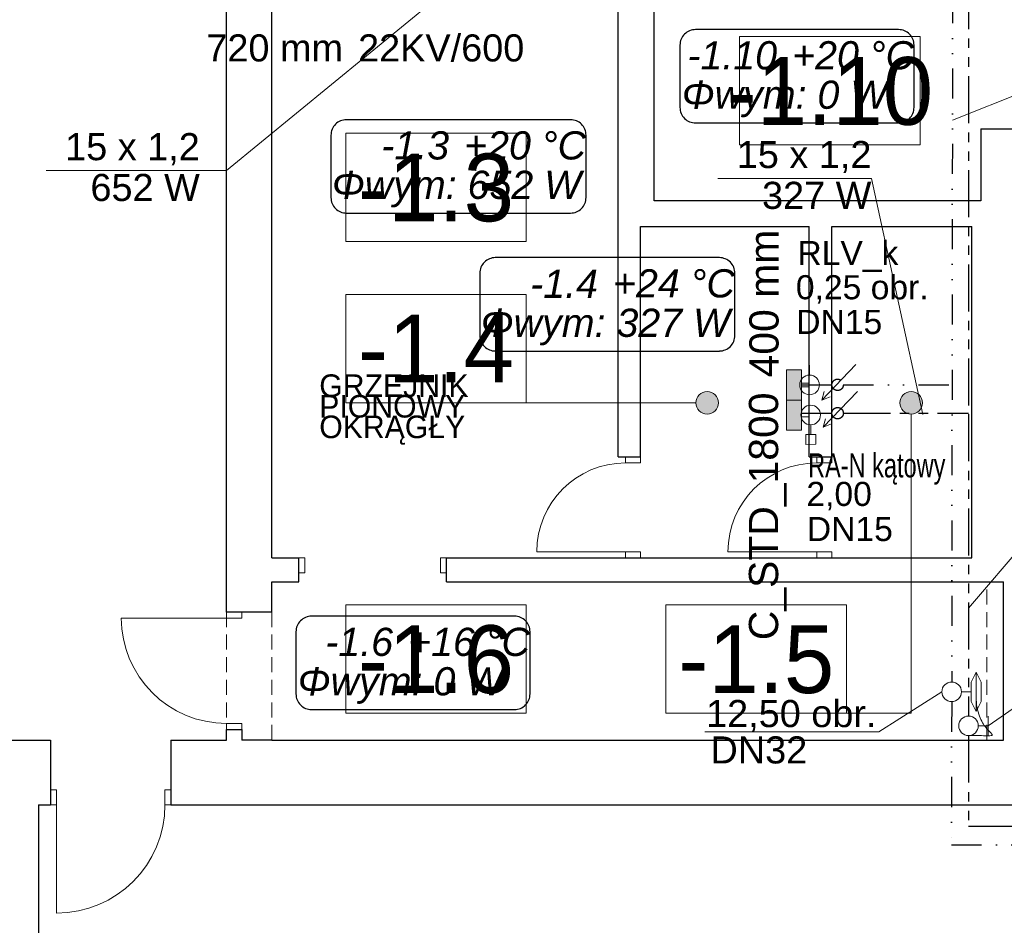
# Model space of a CAD drawing. Header units: millimetres. Extents: x -17429 to 155243, y -2908 to 188569.
# Tile 10 of 113: x -981 to 5560, y 16265 to 22280. Entities that reach past the tile are written whole.
import ezdxf
from ezdxf.lldxf.tags import DXFTag

# ---------------------------------------------------------------- set-up
doc = ezdxf.new("R2010")
doc.units = ezdxf.units.MM
doc.header["$MEASUREMENT"] = 0
for name, pattern in [('DIVIDEX2', [2.5, 1, -0.5, 0, -0.5, 0, -0.5]), ('Krawędzie ukryte', [150, 100, -50]), ('PHANTOM', [2.5, 1.25, -0.25, 0.25, -0.25, 0.25, -0.25])]:
    doc.linetypes.add(name, pattern=pattern)
doc.layers.get('0').update_dxf_attribs({"lineweight": 5})
for name, color, linetype in [('#podkład', 252, 'Continuous'), ('Arch opisy', 252, 'Continuous'), ('IS_Armatura_Therm', 7, 'SOLID'), ('IS_Grzejniki_Plan_rzut', 7, 'SOLID'), ('IS_Opisy_działek_Therm', 7, 'SOLID'), ('IS_Powrót', 5, 'DASH'), ('IS_Text_Armatury_Therm', 7, 'Continuous'), ('IS_Text_Konstrukcji', 7, 'Continuous'), ('IS_Text_Odbiornikow_Therm', 7, 'Continuous'), ('IS_Zasilanie', 1, 'SOLID')]:
    doc.layers.add(name, color=color, linetype=linetype)
for name, color, linetype, lineweight in [('Arch opisy_Nr_Pióra__1', 252, 'Continuous', 25), ('Arch opisy_Nr_Pióra__21', 252, 'Continuous', 13), ('INWENT. DRZWI_Nr_Pióra__21', 7, 'Continuous', 13), ('INWENT.ŚCIANY_Nr_Pióra__1', 252, 'Continuous', 25), ('INWENT.ŚCIANY_Nr_Pióra__21', 7, 'Continuous', 13)]:
    doc.layers.add(name, color=color, linetype=linetype, lineweight=lineweight)
doc.layers.add('INWENT CO_Nr_Pióra__4', color=7, linetype='Continuous', lineweight=9, true_color=0x029e21)
doc.styles.add('GENERATED_STYLE_2', font='txt')
doc.styles.add('GENERATED_STYLE_3', font='txt')
doc.styles.get("Standard").update_dxf_attribs({"font": 'arial.ttf', "bigfont": 'BIGFONT.SHX'})
tags = doc.linetypes.add('DASH', pattern=[15, 10, -5]).pattern_tags.tags
tags[6:7] = [DXFTag(74, 4), DXFTag(75, 0), DXFTag(340, '0'), DXFTag(46, 0.0), DXFTag(50, 0.0), DXFTag(44, 0.0), DXFTag(45, 0.0)]
tags[4:5] = [DXFTag(74, 4), DXFTag(75, 0), DXFTag(340, '0'), DXFTag(46, 0.0), DXFTag(50, 0.0), DXFTag(44, 0.0), DXFTag(45, 0.0)]
tags = doc.linetypes.add('SOLID', pattern=[10, 10, 0]).pattern_tags.tags
tags[6:7] = [DXFTag(74, 4), DXFTag(75, 0), DXFTag(340, '0'), DXFTag(46, 0.0), DXFTag(50, 0.0), DXFTag(44, 0.0), DXFTag(45, 0.0)]
tags[4:5] = [DXFTag(74, 4), DXFTag(75, 0), DXFTag(340, '0'), DXFTag(46, 0.0), DXFTag(50, 0.0), DXFTag(44, 0.0), DXFTag(45, 0.0)]

# ---------------------------------------------------------------- blocks, each defined once
blk = doc.blocks.new('Linia_76', base_point=(1184.8, 19735.7))
at = {"layer": 'Arch opisy_Nr_Pióra__21', "linetype": 'Continuous'}
blk.add_hatch(color=252, dxfattribs=at).paths.add_polyline_path([(3661.5, 19735.7), (3655.7, 19764.4), (3639.5, 19788.8), (3615.2, 19805), (3586.5, 19810.7), (3557.7, 19805), (3533.4, 19788.8), (3517.2, 19764.4), (3511.5, 19735.7), (3517.2, 19707), (3533.4, 19682.7), (3557.7, 19666.4), (3586.5, 19660.7), (3615.2, 19666.4), (3639.5, 19682.7), (3655.7, 19707)], flags=0)
at = {"layer": 'Arch opisy_Nr_Pióra__21', "color": 252, "linetype": 'Continuous'}
blk.add_line((1184.8, 19735.7), (3511.5, 19735.7), dxfattribs=at)
blk.add_circle((3586.5, 19735.7), 75, dxfattribs=at)
blk = doc.blocks.new('Linia_77', base_point=(4941.1, 17674.1))
at = {"layer": 'Arch opisy_Nr_Pióra__21', "linetype": 'Continuous'}
blk.add_hatch(color=252, dxfattribs=at).paths.add_polyline_path([(5016.1, 19735.7), (5010.4, 19764.4), (4994.1, 19788.8), (4969.8, 19805), (4941.1, 19810.7), (4912.4, 19805), (4888.1, 19788.8), (4871.8, 19764.4), (4866.1, 19735.7), (4871.8, 19707), (4888.1, 19682.7), (4912.4, 19666.4), (4941.1, 19660.7), (4969.8, 19666.4), (4994.1, 19682.7), (5010.4, 19707)], flags=0)
at = {"layer": 'Arch opisy_Nr_Pióra__21', "color": 252, "linetype": 'Continuous'}
blk.add_line((4941.1, 17674.1), (4941.1, 19660.7), dxfattribs=at)
blk.add_circle((4941.1, 19735.7), 75, dxfattribs=at)
blk = doc.blocks.new('YGGG')
at = {"layer": 'Arch opisy_Nr_Pióra__21', "color": 252, "linetype": 'Continuous'}
for p, q in [((5001.7, 22167.9), (3801.7, 22167.9)), ((3801.7, 22167.9), (3801.7, 21447.9)), ((5001.7, 21447.9), (5001.7, 22167.9)), ((2384.8, 21527.1), (1184.8, 21527.1)), ((1184.8, 21527.1), (1184.8, 20807.1)), ((2384.8, 20807.1), (2384.8, 21527.1)), ((3801.7, 21447.9), (5001.7, 21447.9)), ((1184.8, 20807.1), (2384.8, 20807.1)), ((2384.8, 20455.7), (1184.8, 20455.7)), ((1184.8, 20455.7), (1184.8, 19735.7)), ((2384.8, 19735.7), (2384.8, 20455.7)), ((1184.8, 19735.7), (2384.8, 19735.7)), ((2384.8, 18394.1), (1184.8, 18394.1)), ((1184.8, 18394.1), (1184.8, 17674.1)), ((2384.8, 17674.1), (2384.8, 18394.1)), ((4512.4, 18394.1), (3312.4, 18394.1)), ((3312.4, 18394.1), (3312.4, 17674.1)), ((4512.4, 17674.1), (4512.4, 18394.1)), ((1184.8, 17674.1), (2384.8, 17674.1)), ((3312.4, 17674.1), (4941.1, 17674.1)), ((3312.4, 17674.1), (4512.4, 17674.1))]:
    blk.add_line(p, q, dxfattribs=at)
at = {"layer": 'INWENT. DRZWI_Nr_Pióra__21', "color": 252, "linetype": 'Continuous'}
for p, q in [((3044.1, 19335.9), (3044.1, 19375.9)), ((3144.1, 19335.9), (3144.1, 19375.9)), ((4314.1, 19335.9), (4314.1, 19375.9)), ((4414.1, 19335.9), (4414.1, 19375.9)), ((3044.1, 19335.9), (3144.1, 19335.9)), ((4314.1, 19335.9), (4414.1, 19335.9)), ((3044.1, 18745.9), (2454.1, 18745.9)), ((3044.1, 18745.9), (3144.1, 18745.9)), ((3044.1, 18745.9), (3044.1, 18705.9)), ((3144.1, 18745.9), (3144.1, 18705.9)), ((4314.1, 18745.9), (3724.1, 18745.9)), ((4314.1, 18745.9), (4414.1, 18745.9)), ((4314.1, 18745.9), (4314.1, 18705.9)), ((4414.1, 18745.9), (4414.1, 18705.9)), ((914.1, 18705.9), (874.1, 18705.9)), ((914.1, 18705.9), (914.1, 18605.9)), ((1814.1, 18705.9), (1814.1, 18605.9)), ((1814.1, 18705.9), (1854.1, 18705.9)), ((914.1, 18605.9), (874.1, 18605.9)), ((1814.1, 18605.9), (1854.1, 18605.9)), ((394.1, 18305.9), (394.1, 18345.9)), ((494.1, 18305.9), (494.1, 18345.9)), ((394.1, 18305.9), (-305.9, 18305.9)), ((394.1, 18305.9), (494.1, 18305.9)), ((394.1, 17605.9), (494.1, 17605.9)), ((394.1, 17605.9), (394.1, 17565.9)), ((494.1, 17605.9), (494.1, 17565.9)), ((-735.9, 17165.9), (-775.9, 17165.9)), ((-735.9, 17065.9), (-735.9, 17165.9)), ((-15.9, 17065.9), (-15.9, 17165.9)), ((-15.9, 17165.9), (24.1, 17165.9)), ((-735.9, 17065.9), (-775.9, 17065.9)), ((-735.9, 17065.9), (-735.9, 16345.9)), ((-15.9, 17065.9), (24.1, 17065.9))]:
    blk.add_line(p, q, dxfattribs=at)
for centre, radius, start, end in [((3044.1, 18745.9), 590, 90, 180), ((4314.1, 18745.9), 590, 90, 180), ((394.1, 18305.9), 700, 180, 270), ((-735.9, 17065.9), 720, 270, 0)]:
    blk.add_arc(centre, radius, start, end, dxfattribs=at)
at = {"layer": 'INWENT.ŚCIANY_Nr_Pióra__1', "color": 252, "linetype": 'Continuous'}
for p, q in [((394.1, 18345.9), (394.1, 22595.9)), ((694.1, 18705.9), (694.1, 22595.9)), ((2994.1, 19375.9), (2994.1, 22595.9)), ((3234.1, 21075.9), (3234.1, 22595.9)), ((5404.1, 21555.9), (5714.1, 21555.9)), ((5404.1, 21555.9), (5404.1, 21075.9)), ((5404.1, 21075.9), (3234.1, 21075.9)), ((3144.1, 19375.9), (3144.1, 20905.9)), ((3144.1, 20905.9), (4264.1, 20905.9)), ((4264.1, 19375.9), (4264.1, 20905.9)), ((4414.1, 19375.9), (4414.1, 20905.9)), ((4414.1, 20905.9), (5344.1, 20905.9)), ((5344.1, 18705.9), (5344.1, 20905.9)), ((2994.1, 19375.9), (3144.1, 19375.9)), ((4264.1, 19375.9), (4414.1, 19375.9)), ((694.1, 18705.9), (874.1, 18705.9)), ((874.1, 18545.9), (874.1, 18705.9)), ((1854.1, 18545.9), (1854.1, 18705.9)), ((1854.1, 18705.9), (5344.1, 18705.9)), ((694.1, 18545.9), (874.1, 18545.9)), ((694.1, 18345.9), (694.1, 18545.9)), ((1854.1, 18545.9), (5554.1, 18545.9)), ((5554.1, 17495.9), (5554.1, 18545.9)), ((694.1, 18345.9), (394.1, 18345.9)), ((394.1, 17495.9), (394.1, 17565.9)), ((394.1, 17565.9), (494.1, 17565.9)), ((494.1, 17565.9), (494.1, 17495.9)), ((-6485.9, 17495.9), (-775.9, 17495.9)), ((-775.9, 17495.9), (-775.9, 17065.9)), ((24.1, 17495.9), (24.1, 17065.9)), ((24.1, 17495.9), (394.1, 17495.9)), ((694.1, 17495.9), (494.1, 17495.9)), ((694.1, 17495.9), (5554.1, 17495.9)), ((-855.9, 17065.9), (-775.9, 17065.9)), ((-855.9, 17065.9), (-855.9, 11965.9)), ((24.1, 17065.9), (5674.1, 17065.9))]:
    blk.add_line(p, q, dxfattribs=at)
at = {"layer": 'INWENT.ŚCIANY_Nr_Pióra__21', "color": 252, "linetype": 'Krawędzie ukryte'}
for p, q in [((5444.1, 17495.9), (5444.1, 18545.9)), ((394.1, 17495.9), (394.1, 18345.9)), ((694.1, 17495.9), (694.1, 18345.9))]:
    blk.add_line(p, q, dxfattribs=at)
at = {"layer": 'Arch opisy', "color": 252, "linetype": 'Continuous'}
for name, p in [('Linia_76', (1184.8, 19735.7)), ('Linia_77', (4941.1, 17674.1))]:
    blk.add_blockref(name, p, dxfattribs=at)
at = {"layer": 'Arch opisy_Nr_Pióra__1', "color": 252, "linetype": 'Continuous', "char_height": 450, "attachment_point": 8, "style": 'GENERATED_STYLE_3'}
for s, insert in [('{-1.10}', (4401.7, 21575.3)), ('{-1.3}', (1784.8, 20934.4)), ('{-1.4}', (1784.8, 19870.7)), ('{-1.6}', (1784.8, 17801.4)), ('{-1.5}', (3912.4, 17801.4))]:
    blk.add_mtext(s, dxfattribs=dict(at, insert=insert))
at = {"layer": 'INWENT CO_Nr_Pióra__4', "color": 252, "linetype": 'Continuous', "insert": (1009.3, 19924.3), "char_height": 150, "width": 1984.783, "attachment_point": 1, "line_spacing_factor": 0.546718, "style": 'GENERATED_STYLE_2'}
blk.add_mtext('{GRZEJNIK PIONOWY OKRĄGŁY}', dxfattribs=at)

msp = doc.modelspace()

# ---------------------------------------------------------------- linework, layer by layer
at = {"lineweight": 13}
for p, q in [((4575, 19990), (4347.5, 19753.8)), ((4347.5, 19753.8), (4362.6, 19809.7)), ((4347.5, 19753.8), (4403.5, 19775.3)), ((4584.5, 19810.3), (4357, 19574)), ((4357, 19574), (4372.1, 19630)), ((4357, 19574), (4413, 19595.5))]:
    msp.add_line(p, q, dxfattribs=at)
for p, q in [((5452.8, 17590.3), (5855.3, 17869.8)), ((5145.7, 17816.1), (4727.8, 17550)), ((3570, 17550), (4727.8, 17550))]:
    msp.add_line(p, q)
at = {"layer": 'IS_Armatura_Therm', "color": 7, "lineweight": 0, "ltscale": 10}
for p, q in [((4266.4, 19919.4), (4266.2, 19984.4)), ((4274.7, 19589.6), (4275, 19524.6)), ((4307.5, 19524.8), (4242.5, 19524.5)), ((4242.5, 19524.5), (4242.8, 19459.5)), ((4307.8, 19459.8), (4307.5, 19524.8)), ((4242.8, 19459.5), (4307.8, 19459.8)), ((5373.4, 17945.9), (5340.8, 17880.9)), ((5373.1, 17685.9), (5373.4, 17945.9)), ((5405.8, 17880.8), (5373.4, 17945.9)), ((5340.8, 17880.9), (5340.7, 17750.9)), ((5405.7, 17750.8), (5405.8, 17880.8)), ((5275.7, 17816), (5340.7, 17815.9)), ((5340.7, 17750.9), (5373.1, 17685.9)), ((5373.1, 17685.9), (5405.7, 17750.8)), ((5452.8, 17525.3), (5452.8, 17655.3)), ((5387.8, 17590.3), (5452.8, 17590.3))]:
    msp.add_line(p, q, dxfattribs=at)
at = {"layer": 'IS_Armatura_Therm', "color": 7, "lineweight": 20, "ltscale": 10}
for centre in [(4266.6, 19854.4), (4274.4, 19654.6), (5210.7, 17816.1), (5322.8, 17590.3)]:
    msp.add_ellipse(centre, major_axis=(65, 0), ratio=1, dxfattribs=at)
msp.add_open_spline([(5373.2, 17783.4), (5373.2, 17759.3), (5376.5, 17715.2), (5392.2, 17656.7), (5414.1, 17611.4), (5437.2, 17578.7), (5459.3, 17554.6), (5472.6, 17542.3), (5485.2, 17528), (5464.8, 17522.6), (5440, 17525), (5387.8, 17524.4), (5347.6, 17525.3), (5322.8, 17525.3)], degree=3, knots=[0, 0, 0, 0, 72.19358, 131.678349, 181.026372, 221.514435, 253.088738, 274.625893, 284.873431, 294.607246, 321.378613, 369.998266, 444.419717, 444.419717, 444.419717, 444.419717], dxfattribs=at)
at = {"layer": 'IS_Grzejniki_Plan_rzut', "color": 252, "lineweight": 0, "ltscale": 10}
for p, q in [((4114.1, 19754.1), (4114.1, 19954.1)), ((4114.1, 19954.1), (4214.1, 19954.1)), ((4214.1, 19954.1), (4214.1, 19754.1)), ((4214.1, 19866.6), (4264.1, 19866.6)), ((4264.1, 19841.6), (4214.1, 19841.6)), ((4264.1, 19866.6), (4264.1, 19841.6)), ((4214.1, 19754.1), (4114.1, 19754.1)), ((4114.1, 19754.1), (4114.1, 19554.1)), ((4214.1, 19754.1), (4114.1, 19754.1)), ((4189.1, 19754.1), (4139.1, 19754.1)), ((4139.1, 19754.1), (4139.1, 19754.1)), ((4139.1, 19754.1), (4189.1, 19754.1)), ((4189.1, 19754.1), (4189.1, 19754.1)), ((4214.1, 19554.1), (4214.1, 19754.1)), ((4264.1, 19666.6), (4214.1, 19666.6)), ((4214.1, 19641.6), (4264.1, 19641.6)), ((4264.1, 19641.6), (4264.1, 19666.6)), ((4114.1, 19554.1), (4214.1, 19554.1))]:
    msp.add_line(p, q, dxfattribs=at)
at = {"layer": 'IS_Grzejniki_Plan_rzut', "color": 252, "linetype": 'Continuous', "lineweight": 0, "ltscale": 10, "extrusion": (0, 0, -1)}
for points in [[(-4214.1, 19754.1), (-4114.1, 19954.1), (-4114.1, 19754.1)], [(-4114.1, 19954.1), (-4214.1, 19754.1), (-4214.1, 19954.1)], [(-4214.1, 19554.1), (-4114.1, 19754.1), (-4114.1, 19554.1)], [(-4114.1, 19754.1), (-4214.1, 19554.1), (-4214.1, 19754.1)]]:
    msp.add_solid(points, dxfattribs=at)
at = {"layer": 'IS_Opisy_działek_Therm', "color": 7, "lineweight": 5, "ltscale": 10}
for p, q in [((1788.8, 22423.6), (394.1, 21277.4)), ((5215.3, 21612.9), (6031.8, 21937.5)), ((394.1, 21277.4), (-804.3, 21277.4)), ((4677.5, 21225), (3657.5, 21225)), ((5020, 19658), (4677.5, 21225)), ((5322.8, 18370.8), (5878.6, 19021.9))]:
    msp.add_line(p, q, dxfattribs=at)
at = {"layer": 'IS_Powrót', "color": 5, "linetype": 'DIVIDEX2', "lineweight": 30, "ltscale": 200}
for p, q in [((5216.3, 22455.9), (5210.8, 17881.1)), ((4214.1, 19855), (4415, 19855)), ((4491, 19855), (5213.2, 19855)), ((5210.7, 17751.1), (5209.6, 16799.6)), ((5209.6, 16799.6), (6118.4, 16799.6))]:
    msp.add_line(p, q, dxfattribs=at)
msp.add_circle((4453, 19855), 38, dxfattribs=at)
at = {"layer": 'IS_Text_Konstrukcji', "color": 18, "linetype": 'SOLID', "ltscale": 10, "true_color": 0x000000}
for p, q in [((4857.5, 22214.2), (3509.1, 22214.2)), ((3405.8, 22110.9), (3405.8, 21697.5)), ((4960.8, 21697.5), (4960.8, 22110.9)), ((2678.5, 21615.8), (1190.1, 21615.8)), ((3509.1, 21594.2), (4857.5, 21594.2)), ((1086.8, 21512.5), (1086.8, 21099.1)), ((2781.8, 21099.1), (2781.8, 21512.5)), ((1190.1, 20995.8), (2678.5, 20995.8)), ((3667.4, 20699.5), (2179, 20699.5)), ((2075.7, 20596.2), (2075.7, 20182.9)), ((3770.7, 20182.9), (3770.7, 20596.2)), ((2179, 20079.5), (3667.4, 20079.5)), ((2306.2, 18318.2), (957.9, 18318.2)), ((854.5, 18214.8), (854.5, 17801.5)), ((2409.5, 17801.5), (2409.5, 18214.8)), ((957.9, 17698.2), (2306.2, 17698.2))]:
    msp.add_line(p, q, dxfattribs=at)
for centre, start, end in [((3509.1, 22110.9), 89.99996, 180.00004), ((4857.5, 22110.9), 359.99996, 90.00004), ((3509.1, 21697.5), 179.99996, 270.00004), ((4857.5, 21697.5), 269.99996, 0.00004), ((1190.1, 21512.5), 89.99996, 180.00004), ((2678.5, 21512.5), 359.99996, 90.00004), ((1190.1, 21099.1), 179.99996, 270.00004), ((2678.5, 21099.1), 269.99996, 0.00004), ((2179, 20596.2), 89.99996, 180.00004), ((3667.4, 20596.2), 359.99996, 90.00004), ((2179, 20182.9), 179.99996, 270.00004), ((3667.4, 20182.9), 269.99996, 0.00004), ((957.9, 18214.8), 89.99996, 180.00004), ((2306.2, 18214.8), 359.99996, 90.00004), ((957.9, 17801.5), 179.99996, 270.00004), ((2306.2, 17801.5), 269.99996, 0.00004)]:
    msp.add_arc(centre, 103.3, start, end, dxfattribs=at)
at = {"layer": 'IS_Zasilanie', "color": 1, "linetype": 'PHANTOM', "lineweight": 30, "ltscale": 250}
for p, q in [((5322.8, 22530.2), (5322.8, 19659.4)), ((4214.1, 19666.6), (4415, 19666.6)), ((4491, 19666.6), (5322.8, 19666.6)), ((5322.8, 19659.4), (5322.8, 17655.3)), ((5322.8, 17525.3), (5322.8, 16924)), ((5322.8, 16924), (6018.4, 16924))]:
    msp.add_line(p, q, dxfattribs=at)
msp.add_circle((4453, 19666.6), 38, dxfattribs=at)

# ---------------------------------------------------------------- block references
at = {"layer": '#podkład'}
msp.add_blockref('YGGG', (0, 0), dxfattribs=at)

# ---------------------------------------------------------------- texts
at = {"layer": 'IS_Opisy_działek_Therm', "color": 7, "lineweight": 5, "ltscale": 10, "char_height": 180}
for s, insert, attachment_point in [('\\fArial|b0|i0;15 x 1,2', (215.7, 21313.4), 9), ('\\fArial|b0|i0;15 x 1,2', (4677.5, 21261), 9), ('\\fArial|b0|i0;652 W', (215.7, 21255.8), 3), ('\\fArial|b0|i0;327 W', (4677.5, 21203.4), 3)]:
    msp.add_mtext(s, dxfattribs=dict(at, insert=insert, attachment_point=attachment_point))
at = {"layer": 'IS_Text_Armatury_Therm', "color": 7, "linetype": 'SOLID', "ltscale": 10}
for s, insert, char_height, attachment_point in [('\\fArial|b0|i0;RLV_k', (4856.8, 20604.4), 160, 9), ('\\fArial|b0|i0;0,25 obr.', (5057.7, 20393.4), 160, 9), ('\\fArial|b0|i0;DN15  ', (4749.6, 20190.4), 160, 9), ('\\fArial|b0|i0;\\W0.7;RA-N kątowy', (5169.3, 19191.5), 160, 9), ('\\fArial|b0|i0;2,00', (4680.5, 19020.5), 160, 9), ('\\fArial|b0|i0;DN15  ', (4819.9, 18815.1), 160, 9), ('\\fArial|b0|i0;12,50 obr.', (3579.1, 17548.1), 180, 7), ('\\fArial|b0|i0;DN32  ', (3608.4, 17337.5), 180, 7)]:
    msp.add_mtext(s, dxfattribs=dict(at, insert=insert, char_height=char_height, attachment_point=attachment_point))
at = {"layer": 'IS_Text_Konstrukcji', "color": 18, "linetype": 'SOLID', "ltscale": 10, "true_color": 0x000000, "char_height": 187.2}
for s, insert, attachment_point in [('\\fArial|b0|i1;-1.10', (4050.8, 21947.4), 9), ('\\fArial|b0|i1;+20 °C', (4150.8, 21947.4), 7), ('\\fArial|b0|i1;Φwym: 0 W', (4100.8, 21875.4), 2), ('\\fArial|b0|i1;-1.3', (1871.8, 21349), 9), ('\\fArial|b0|i1;+20 °C', (1971.8, 21349), 7), ('\\fArial|b0|i1;Φwym: 652 W', (1921.8, 21277), 2), ('\\fArial|b0|i1;-1.4', (2860.7, 20432.7), 9), ('\\fArial|b0|i1;+24 °C', (2960.7, 20432.7), 7), ('\\fArial|b0|i1;Φwym: 327 W', (2910.7, 20360.7), 2), ('\\fArial|b0|i1;-1.6', (1499.5, 18051.4), 9), ('\\fArial|b0|i1;+16 °C', (1599.5, 18051.4), 7), ('\\fArial|b0|i1;Φwym: 0 W', (1549.5, 17979.4), 2)]:
    msp.add_mtext(s, dxfattribs=dict(at, insert=insert, attachment_point=attachment_point))
at = {"layer": 'IS_Text_Odbiornikow_Therm', "color": 7, "linetype": 'SOLID', "ltscale": 10, "char_height": 180}
for s, insert, attachment_point in [('\\fArial|b0|i0;720 mm', (1167.2, 22182.6), 3), ('\\fArial|b0|i0;22KV/600', (1267.2, 22182.6), 1)]:
    msp.add_mtext(s, dxfattribs=dict(at, insert=insert, attachment_point=attachment_point))
at = {"layer": 'IS_Text_Odbiornikow_Therm', "color": 7, "linetype": 'SOLID', "ltscale": 10, "char_height": 194.4, "rotation": 90}
for s, insert, attachment_point in [('\\fArial|b0|i0;400 mm', (4063.7, 19904.1), 7), ('\\fArial|b0|i0;C_STD_1800', (4114.1, 19804.1), 9)]:
    msp.add_mtext(s, dxfattribs=dict(at, insert=insert, attachment_point=attachment_point))

doc.saveas('drawing.dxf')
